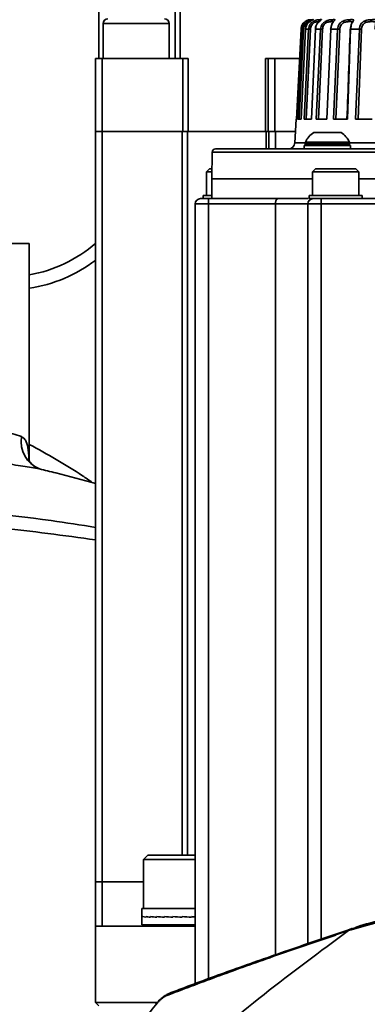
# Model space of a CAD drawing. Header units: millimetres. Extents: x 6316 to 18291, y -19059 to -9021.
# Tile 19 of 146: x 10668 to 10720, y -15743 to -15595. Entities that reach past the tile are written whole.
import ezdxf

# ---------------------------------------------------------------- set-up
doc = ezdxf.new("R2010")
doc.units = ezdxf.units.MM
doc.header["$LTSCALE"] = 10
doc.header["$PDSIZE"] = -1
doc.linetypes.add('CENTER', pattern=[50.8, 31.75, -6.35, 6.35, -6.35])
doc.layers.get('Defpoints').update_dxf_attribs({"true_color": 0x5e5e5e})
doc.layers.add('中心线层', color=1, linetype='CENTER')
doc.dimstyles.new('ISO-25', dxfattribs={"dimscale": 20, "dimtxt": 4, "dimasz": 3.05, "dimexe": 3, "dimexo": 0.625, "dimtad": 1, "dimdec": 0, "dimtxsty": 'Standard', "dimcen": 2.5, "dimclrd": 1, "dimclre": 1, "dimclrt": 4, "dimadec": 1, "dimazin": 2, "dimtfac": 1, "dimtdec": 0, "dimtmove": 0, "dimatfit": 0, "dimfxl": 1, "dimarcsym": 0})

# ---------------------------------------------------------------- blocks, each defined once
blk = doc.blocks.new('*D144')
at = {"layer": 'Defpoints', "color": 0, "linetype": 'ByBlock', "lineweight": 20, "transparency": 16777216}
for p in [(12383.33, -15287.41), (10584.24, -15808.37)]:
    blk.add_point(p, dxfattribs=at)
at = {"layer": '中心线层', "color": 1, "linetype": 'ByBlock', "lineweight": -2, "transparency": 16777216}
blk.add_line((10584.24, -15808.37), (12324.74, -15304.37), dxfattribs=at)
at = {"layer": '中心线层', "color": 1, "linetype": 'ByBlock', "lineweight": 20, "transparency": 16777216}
blk.add_solid([(12321.91, -15294.61), (12327.57, -15314.14), (12383.33, -15287.41)], dxfattribs=at)
at = {"layer": '中心线层', "color": 4, "linetype": 'ByBlock', "lineweight": 20, "transparency": 16777216, "insert": (11439.89, -15505.95), "char_height": 80, "attachment_point": 5, "rotation": 16.1496}
blk.add_mtext('R1873', dxfattribs=at)

msp = doc.modelspace()

# ---------------------------------------------------------------- linework, layer by layer
at = {"color": 7, "linetype": 'Continuous', "lineweight": 35}
for p, q in [((10679.74, -15575.47), (10679.74, -15600.47)), ((10691.24, -15575.47), (10691.24, -15600.47)), ((10692, -15575.47), (10692, -15600.47)), ((10680.35, -15595.22), (10680.35, -15600.47)), ((10690.35, -15595.22), (10680.35, -15595.22)), ((10690.35, -15600.47), (10690.35, -15595.22)), ((10710.21, -15596.05), (10709.52, -15609.62)), ((10709.67, -15609.62), (10710.37, -15596.05)), ((10709.95, -15609.62), (10710.6, -15596.06)), ((10710.37, -15596.05), (10710.21, -15596.05)), ((10710.89, -15596.05), (10710.23, -15609.62)), ((10710.67, -15609.62), (10711.36, -15596.05)), ((10711.36, -15596.05), (10710.89, -15596.05)), ((10710.99, -15609.62), (10711.62, -15596.06)), ((10712.39, -15596.05), (10711.77, -15609.62)), ((10713.16, -15596.05), (10712.39, -15596.05)), ((10712.5, -15609.62), (10713.16, -15596.05)), ((10712.85, -15609.62), (10713.46, -15596.06)), ((10714.68, -15596.05), (10714.11, -15609.62)), ((10715.73, -15596.05), (10714.68, -15596.05)), ((10715.11, -15609.62), (10715.73, -15596.05)), ((10715.48, -15609.62), (10716.05, -15596.06)), ((10717.69, -15596.05), (10717.2, -15609.62)), ((10719, -15596.05), (10717.69, -15596.05)), ((10718.43, -15609.62), (10719, -15596.05)), ((10718.82, -15609.62), (10719.33, -15596.06)), ((10679.24, -15600.47), (10679.24, -15611.47)), ((10680.24, -15611.47), (10680.24, -15600.47)), ((10680.24, -15600.47), (10692.38, -15600.47)), ((10692.38, -15600.47), (10692.38, -15611.47)), ((10693.17, -15600.47), (10693.17, -15611.47)), ((10704.86, -15611.47), (10704.86, -15600.47)), ((10705.24, -15600.47), (10705.24, -15611.47)), ((10706.24, -15611.47), (10706.24, -15600.47)), ((10706.24, -15600.47), (10709.99, -15600.47)), ((10709.48, -15609.62), (10709.29, -15613.18)), ((10709.52, -15609.62), (10709.48, -15609.62)), ((10710.23, -15609.62), (10709.67, -15609.62)), ((10711.77, -15609.62), (10710.67, -15609.62)), ((10714.11, -15609.62), (10712.5, -15609.62)), ((10717.2, -15609.62), (10715.11, -15609.62)), ((10720.95, -15609.62), (10718.43, -15609.62)), ((10679.24, -15724.67), (10679.24, -15611.47)), ((10680.24, -15611.47), (10692.38, -15611.47)), ((10680.24, -15611.47), (10680.24, -15724.67)), ((10692.3, -15720.67), (10692.3, -15611.47)), ((10704.95, -15611.47), (10693.09, -15611.47)), ((10693.09, -15611.47), (10693.09, -15720.67)), ((10693.17, -15611.47), (10704.86, -15611.47)), ((10704.95, -15614.12), (10704.95, -15611.47)), ((10705.34, -15611.47), (10705.34, -15614.12)), ((10706.24, -15611.47), (10709.38, -15611.47)), ((10709.38, -15611.47), (10706.34, -15611.47)), ((10706.34, -15611.47), (10706.34, -15614.12)), ((10716.24, -15611.65), (10712.14, -15611.65)), ((10716.14, -15611.62), (10712.25, -15611.62)), ((10709.29, -15613.18), (10710.85, -15613.18)), ((10710.69, -15613.62), (10710.69, -15614.12)), ((10714.19, -15613.62), (10710.69, -15613.62)), ((10710.84, -15613.22), (10710.84, -15613.42)), ((10717.54, -15613.22), (10710.84, -15613.22)), ((10717.54, -15613.42), (10710.84, -15613.42)), ((10717.52, -15613.1), (10710.87, -15613.1)), ((10717.69, -15613.62), (10714.19, -15613.62)), ((10717.54, -15613.18), (10732.25, -15613.18)), ((10717.54, -15613.42), (10717.54, -15613.22)), ((10717.69, -15614.12), (10717.69, -15613.62)), ((10696.81, -15614.62), (10696.74, -15618.62)), ((10732.24, -15614.62), (10696.81, -15614.62)), ((10696.41, -15617.12), (10695.94, -15617.59)), ((10695.94, -15617.59), (10695.94, -15621.12)), ((10696.76, -15617.59), (10695.94, -15617.59)), ((10696.77, -15617.12), (10696.41, -15617.12)), ((10712.41, -15617.12), (10711.94, -15617.59)), ((10711.94, -15617.59), (10711.94, -15621.12)), ((10718.94, -15617.59), (10711.94, -15617.59)), ((10718.48, -15617.12), (10712.41, -15617.12)), ((10718.94, -15617.59), (10718.48, -15617.12)), ((10718.94, -15621.12), (10718.94, -15617.59)), ((10696.74, -15618.62), (10696.74, -15621.62)), ((10711.94, -15618.62), (10696.74, -15618.62)), ((10732.22, -15618.62), (10718.94, -15618.62)), ((10695.44, -15621.12), (10695.44, -15621.62)), ((10696.74, -15621.12), (10695.44, -15621.12)), ((10711.44, -15621.12), (10711.44, -15621.62)), ((10719.44, -15621.12), (10711.44, -15621.12)), ((10719.44, -15621.62), (10719.44, -15621.12)), ((10694.24, -15622.42), (10696.24, -15622.42)), ((10694.24, -15740.02), (10694.24, -15622.42)), ((10696.24, -15621.62), (10696.24, -15622.42)), ((10696.24, -15621.62), (10706.71, -15621.62)), ((10696.24, -15622.42), (10706.35, -15622.42)), ((10696.24, -15739.29), (10696.24, -15622.42)), ((10706.35, -15622.42), (10711.24, -15622.42)), ((10706.35, -15622.42), (10706.35, -15735.68)), ((10706.71, -15621.62), (10711.26, -15621.62)), ((10711.24, -15622.42), (10713.24, -15622.42)), ((10711.24, -15622.42), (10711.24, -15653.62)), ((10711.44, -15621.62), (10712.04, -15621.62)), ((10713.24, -15621.62), (10713.24, -15622.42)), ((10713.24, -15621.62), (10775.24, -15621.62)), ((10713.24, -15622.42), (10775.24, -15622.42)), ((10713.24, -15622.42), (10713.24, -15733.31)), ((10664.24, -15628.37), (10669.24, -15628.37)), ((10669.24, -15628.37), (10669.24, -15661.16)), ((10711.24, -15653.62), (10711.24, -15733.99)), ((10687.13, -15720.67), (10686.48, -15721.32)), ((10686.48, -15721.32), (10686.48, -15728.67)), ((10694.24, -15721.32), (10686.48, -15721.32)), ((10687.13, -15720.67), (10692.98, -15720.67)), ((10692.98, -15720.67), (10694.24, -15720.67)), ((10679.24, -15724.67), (10680.24, -15724.67)), ((10679.24, -15731.37), (10679.24, -15724.67)), ((10686.48, -15724.67), (10680.24, -15724.67)), ((10680.24, -15731.37), (10680.24, -15724.67)), ((10686.23, -15728.67), (10686.23, -15729.92)), ((10694.24, -15728.67), (10686.23, -15728.67)), ((10686.23, -15729.92), (10686.23, -15730.01)), ((10686.23, -15730.01), (10686.23, -15731.17)), ((10686.38, -15730.01), (10686.38, -15729.92)), ((10686.38, -15729.92), (10686.38, -15730.01)), ((10686.81, -15730.01), (10686.81, -15729.92)), ((10686.81, -15729.92), (10686.81, -15730.01)), ((10687.52, -15730.01), (10687.52, -15729.92)), ((10687.52, -15729.92), (10687.52, -15730.01)), ((10688.46, -15730.01), (10688.46, -15729.92)), ((10688.46, -15729.92), (10688.46, -15730.01)), ((10689.6, -15730.01), (10689.6, -15729.92)), ((10689.6, -15729.92), (10689.6, -15730.01)), ((10690.89, -15730.01), (10690.89, -15729.92)), ((10690.89, -15729.92), (10690.89, -15730.01)), ((10692.27, -15730.01), (10692.27, -15729.92)), ((10692.27, -15729.92), (10692.27, -15729.92)), ((10692.27, -15729.92), (10692.27, -15730.01)), ((10693.68, -15730.01), (10693.68, -15729.92)), ((10693.68, -15729.92), (10693.68, -15730.01)), ((10693.68, -15730.01), (10693.68, -15730.01)), ((10679.24, -15742.87), (10679.24, -15731.37)), ((10694.24, -15731.37), (10679.24, -15731.37)), ((10686.23, -15731.17), (10694.24, -15731.17)), ((10688.98, -15731.17), (10688.98, -15731.37)), ((10718.45, -15731.59), (10717.97, -15731.74)), ((10679.24, -15742.87), (10679.74, -15743.37)), ((10679.24, -15742.87), (10688.44, -15742.87))]:
    msp.add_line(p, q, dxfattribs=at)
at = {"color": 7, "linetype": 'Continuous', "lineweight": 35, "flags": 128}
for points in [[(10710.6, -15596.06), (10710.55, -15596.06), (10710.51, -15596.06), (10710.47, -15596.05), (10710.44, -15596.05), (10710.41, -15596.05), (10710.39, -15596.05), (10710.38, -15596.05), (10710.37, -15596.05)], [(10714.68, -15596.05), (10714.66, -15596.05), (10714.65, -15596.05), (10714.64, -15596.05), (10714.64, -15596.05), (10714.65, -15596.05), (10714.66, -15596.06), (10714.68, -15596.06)], [(10688.55, -15742.94), (10688.35, -15743.06), (10688.28, -15743.14)]]:
    msp.add_lwpolyline(points, dxfattribs=at)
at = {"color": 7, "linetype": 'Continuous', "lineweight": 35}
for centre, radius, start, end in [((10681.1, -15595.22), 0.75, 90, 180), ((10689.6, -15595.22), 0.75, 0, 90), ((10710.57, -15615.8), 19.77, 86.9425, 87.7063), ((10712.81, -15607.99), 11.95, 86.9015, 88.3143), ((10715.51, -15605.92), 9.88, 86.8635, 88.7122), ((10717.67, -15596.23), 0.186, 83.899, 104.515), ((10718.85, -15604.72), 8.67, 86.7887, 89.0003), ((10713.88, -15614.48), 3.32, 121.6817, 155.3978), ((10712.25, -15611.82), 0.2, 90, 121.6817), ((10716.14, -15611.82), 0.2, 58.3183, 90), ((10714.5, -15614.48), 3.32, 24.6022, 58.3183), ((10708.29, -15613.12), 1, 270, 357.0642), ((10711.14, -15613.22), 0.3, 155.3977, 180), ((10711.04, -15613.42), 0.2, 180, 270), ((10717.34, -15613.42), 0.2, 270, 0), ((10717.24, -15613.22), 0.3, 0, 24.6023), ((10697.31, -15614.62), 0.5, 90, 179), ((10695.04, -15622.42), 0.8, 90, 180), ((10712.04, -15622.42), 0.8, 90, 180), ((10665.96, -15613.37), 20, 279.4516, 311.622), ((10665.96, -15613.37), 22, 278.5855, 307.1447), ((10672.41, -15658.28), 4.42, 170.0188, 248.2237), ((10718.98, -15732.64), 1.21, 102.6215, 136.0673), ((10690.85, -15742.76), 1.36, 111.6104, 139.323)]:
    msp.add_arc(centre, radius, start, end, dxfattribs=at)
for centre, major_axis, ratio, start_param, end_param in [((10692.98, -15730.01), (6.75, -0.09), 0.06272, 3.142234, 3.351674), ((10692.98, -15729.92), (6.75, 0), 0.06413, 3.141593, 3.351032), ((10692.98, -15730.01), (6.75, -0.18), 0.058551, 3.352367, 3.561806), ((10692.98, -15729.92), (6.75, -0.09), 0.062717, 3.351872, 3.561311), ((10692.98, -15730.01), (6.75, -0.26), 0.051816, 3.562232, 3.771672), ((10692.98, -15729.92), (6.75, -0.18), 0.058546, 3.562004, 3.771444), ((10692.98, -15730.01), (6.75, -0.32), 0.042823, 3.771758, 3.981198), ((10692.98, -15729.92), (6.75, -0.26), 0.051808, 3.771869, 3.981309), ((10692.98, -15730.01), (6.75, -0.38), 0.031977, 3.980931, 4.190371), ((10692.98, -15729.92), (6.75, -0.32), 0.042814, 3.981395, 4.190834), ((10692.98, -15730.01), (6.75, -0.41), 0.019756, 4.189798, 4.399238), ((10692.98, -15729.92), (6.75, -0.38), 0.031966, 4.190567, 4.400007), ((10692.98, -15730.01), (6.75, -0.43), 0.006689, 4.398459, 4.607899), ((10692.98, -15729.92), (6.75, -0.41), 0.019744, 4.399434, 4.608874), ((10692.98, -15730.01), (6.75, -0.43), 0.006664, 1.466699, 1.676138), ((10692.98, -15729.92), (6.75, -0.43), 0.006676, 4.608095, 4.817535), ((10692.98, -15730.01), (6.75, -0.41), 0.019732, 1.383442, 1.467478), ((10692.98, -15729.92), (6.75, -0.43), 0.006676, 1.382664, 1.466502)]:
    msp.add_ellipse(centre, major_axis=major_axis, ratio=ratio, start_param=start_param, end_param=end_param, dxfattribs=at)
for points, knots in [([(10710.21, -15596.05), (10710.23, -15595.91), (10710.26, -15595.66), (10710.43, -15595.3), (10710.67, -15595.02), (10710.95, -15594.81), (10711.22, -15594.69), (10711.45, -15594.64), (10711.6, -15594.62), (10711.65, -15594.62), (10711.6, -15594.62), (10711.45, -15594.64), (10711.22, -15594.69), (10710.95, -15594.81), (10710.67, -15595.02), (10710.43, -15595.3), (10710.26, -15595.66), (10710.23, -15595.91), (10710.21, -15596.05)], [0, 0, 0, 0, 0.065647, 0.125115, 0.190424, 0.25031, 0.313685, 0.37539, 0.437775, 0.49987, 0.56235, 0.625033, 0.68661, 0.749871, 0.809678, 0.874915, 0.934365, 1, 1, 1, 1]), ([(10710.37, -15596.05), (10710.39, -15595.91), (10710.42, -15595.66), (10710.6, -15595.3), (10710.85, -15595.02), (10711.15, -15594.81), (10711.46, -15594.69), (10711.73, -15594.64), (10711.94, -15594.62), (10712.05, -15594.62), (10712.06, -15594.62), (10711.97, -15594.64), (10711.79, -15594.69), (10711.56, -15594.81), (10711.31, -15595.02), (10711.1, -15595.3), (10710.94, -15595.66), (10710.91, -15595.91), (10710.89, -15596.05)], [0, 0, 0, 0, 0.065648, 0.125115, 0.190424, 0.25031, 0.313685, 0.37539, 0.437775, 0.49987, 0.56235, 0.625033, 0.68661, 0.749871, 0.809678, 0.874915, 0.934365, 1, 1, 1, 1]), ([(10710.6, -15596.06), (10710.61, -15595.96), (10710.63, -15595.76), (10710.75, -15595.48), (10710.92, -15595.24), (10711.13, -15595.06), (10711.35, -15594.97), (10711.53, -15594.93), (10711.67, -15594.92), (10711.75, -15594.92), (10711.76, -15594.92), (10711.76, -15594.92)], [0, 0, 0, 0, 0.115238, 0.226887, 0.340982, 0.453307, 0.557533, 0.679959, 0.773284, 0.906232, 1, 1, 1, 1]), ([(10711.89, -15594.67), (10711.89, -15594.67), (10711.9, -15594.66), (10711.82, -15594.69), (10711.64, -15594.76), (10711.42, -15594.92), (10711.21, -15595.14), (10711.05, -15595.39), (10710.93, -15595.69), (10710.9, -15595.93), (10710.89, -15596.05)], [0, 0, 0, 0, 0.006273, 0.146518, 0.288138, 0.475349, 0.587891, 0.713528, 0.850941, 1, 1, 1, 1]), ([(10711.36, -15596.05), (10711.38, -15595.91), (10711.41, -15595.66), (10711.6, -15595.3), (10711.85, -15595.02), (10712.18, -15594.81), (10712.51, -15594.69), (10712.82, -15594.64), (10713.08, -15594.62), (10713.24, -15594.62), (10713.31, -15594.62), (10713.28, -15594.64), (10713.16, -15594.69), (10712.98, -15594.81), (10712.77, -15595.02), (10712.58, -15595.3), (10712.44, -15595.66), (10712.41, -15595.91), (10712.39, -15596.05)], [0, 0, 0, 0, 0.065648, 0.125115, 0.190424, 0.25031, 0.313685, 0.37539, 0.437775, 0.49987, 0.56235, 0.625033, 0.68661, 0.749871, 0.809678, 0.874915, 0.934365, 1, 1, 1, 1]), ([(10711.63, -15594.62), (10711.61, -15594.63), (10711.58, -15594.63), (10711.54, -15594.64), (10711.53, -15594.65)], [0, 0, 0, 0, 0.486816, 1, 1, 1, 1]), ([(10711.62, -15596.06), (10711.64, -15595.96), (10711.66, -15595.76), (10711.78, -15595.48), (10711.96, -15595.24), (10712.19, -15595.06), (10712.43, -15594.97), (10712.64, -15594.93), (10712.83, -15594.92), (10712.96, -15594.92), (10713.02, -15594.91), (10713.02, -15594.92), (10713.02, -15594.93)], [0, 0, 0, 0, 0.106001, 0.208701, 0.313651, 0.416973, 0.512845, 0.625457, 0.711302, 0.833594, 0.949132, 1, 1, 1, 1]), ([(10713.03, -15594.8), (10713.03, -15594.8), (10713.03, -15594.79), (10712.98, -15594.82), (10712.87, -15594.91), (10712.67, -15595.13), (10712.5, -15595.43), (10712.4, -15595.76), (10712.38, -15595.95), (10712.38, -15596.05)], [0, 0, 0, 0, 0.012887, 0.1269525, 0.2778383, 0.4718219, 0.7128223, 0.8508943, 1, 1, 1, 1]), ([(10713.16, -15596.05), (10713.18, -15595.91), (10713.21, -15595.66), (10713.4, -15595.3), (10713.65, -15595.02), (10713.99, -15594.81), (10714.34, -15594.69), (10714.68, -15594.64), (10714.98, -15594.62), (10715.2, -15594.62), (10715.33, -15594.62), (10715.36, -15594.64), (10715.3, -15594.69), (10715.17, -15594.81), (10715, -15595.02), (10714.84, -15595.3), (10714.72, -15595.66), (10714.69, -15595.91), (10714.68, -15596.05)], [0, 0, 0, 0, 0.065648, 0.125115, 0.190424, 0.25031, 0.313685, 0.37539, 0.437775, 0.49987, 0.56235, 0.625033, 0.68661, 0.749871, 0.809678, 0.874915, 0.934365, 1, 1, 1, 1]), ([(10713.46, -15596.06), (10713.47, -15595.96), (10713.49, -15595.76), (10713.61, -15595.48), (10713.79, -15595.24), (10714.03, -15595.06), (10714.3, -15594.97), (10714.54, -15594.93), (10714.76, -15594.92), (10714.93, -15594.92), (10715.04, -15594.92), (10715.09, -15594.92), (10715.08, -15594.94), (10715.08, -15594.95)], [0, 0, 0, 0, 0.098239, 0.193418, 0.290682, 0.386438, 0.475289, 0.579655, 0.659214, 0.772549, 0.872278, 0.969616, 1, 1, 1, 1]), ([(10715.08, -15594.95), (10715.08, -15594.95), (10715.08, -15594.97), (10715.01, -15595.06), (10714.91, -15595.23), (10714.81, -15595.48), (10714.74, -15595.76), (10714.72, -15595.96), (10714.71, -15596.06)], [0, 0, 0, 0, 0.120219, 0.291074, 0.467719, 0.642592, 0.82131, 1, 1, 1, 1]), ([(10715.73, -15596.05), (10715.75, -15595.91), (10715.78, -15595.66), (10715.95, -15595.3), (10716.21, -15595.02), (10716.54, -15594.81), (10716.91, -15594.69), (10717.27, -15594.64), (10717.61, -15594.62), (10717.87, -15594.62), (10718.06, -15594.62), (10718.15, -15594.64), (10718.15, -15594.69), (10718.07, -15594.81), (10717.95, -15595.02), (10717.83, -15595.3), (10717.73, -15595.66), (10717.71, -15595.91), (10717.69, -15596.05)], [0, 0, 0, 0, 0.065647, 0.125115, 0.190424, 0.25031, 0.313685, 0.37539, 0.437775, 0.49987, 0.56235, 0.625033, 0.68661, 0.749871, 0.809678, 0.874915, 0.934365, 1, 1, 1, 1]), ([(10716.05, -15596.06), (10716.06, -15595.96), (10716.08, -15595.76), (10716.2, -15595.48), (10716.38, -15595.24), (10716.63, -15595.06), (10716.91, -15594.97), (10717.16, -15594.93), (10717.42, -15594.92), (10717.63, -15594.92), (10717.79, -15594.92), (10717.89, -15594.93), (10717.9, -15594.96), (10717.91, -15594.97)], [0, 0, 0, 0, 0.0923114, 0.1817478, 0.2731438, 0.363122, 0.4466124, 0.5446817, 0.61944, 0.7259377, 0.8266553, 0.9122527, 1, 1, 1, 1]), ([(10717.91, -15594.97), (10717.9, -15595), (10717.9, -15595.06), (10717.83, -15595.24), (10717.75, -15595.48), (10717.69, -15595.76), (10717.68, -15595.96), (10717.67, -15596.06)], [0, 0, 0, 0, 0.201716, 0.398321, 0.595961, 0.797911, 1, 1, 1, 1]), ([(10719, -15596.05), (10719.01, -15595.91), (10719.04, -15595.66), (10719.21, -15595.3), (10719.45, -15595.02), (10719.78, -15594.81), (10720.15, -15594.69), (10720.53, -15594.64), (10720.89, -15594.62), (10721.2, -15594.62), (10721.43, -15594.62), (10721.58, -15594.64), (10721.64, -15594.69), (10721.62, -15594.81), (10721.55, -15595.02), (10721.46, -15595.3), (10721.39, -15595.66), (10721.37, -15595.91), (10721.36, -15596.05)], [0, 0, 0, 0, 0.065647, 0.125115, 0.190424, 0.25031, 0.313685, 0.37539, 0.437775, 0.49987, 0.56235, 0.625033, 0.68661, 0.749871, 0.809678, 0.874915, 0.934365, 1, 1, 1, 1]), ([(10719.33, -15596.06), (10719.34, -15595.96), (10719.36, -15595.76), (10719.48, -15595.48), (10719.65, -15595.24), (10719.9, -15595.06), (10720.18, -15594.97), (10720.46, -15594.93), (10720.73, -15594.92), (10720.99, -15594.92), (10721.19, -15594.92), (10721.32, -15594.93), (10721.4, -15594.96), (10721.41, -15595.03), (10721.41, -15595.07)], [0, 0, 0, 0, 0.084856, 0.167069, 0.251083, 0.333794, 0.410541, 0.50069, 0.56941, 0.667307, 0.765195, 0.833992, 0.91718, 1, 1, 1, 1]), ([(10717.63, -15596.05), (10717.55, -15598.29), (10717.39, -15602.82), (10717.22, -15607.34), (10717.13, -15609.62)], [0, 0, 0, 0, 0.495282, 1, 1, 1, 1]), ([(10732.24, -15614.12), (10730.54, -15614.12), (10727.11, -15614.12), (10722.15, -15614.12), (10717.36, -15614.12), (10712.86, -15614.12), (10708.76, -15614.12), (10705.18, -15614.12), (10702.22, -15614.12), (10699.92, -15614.12), (10698.35, -15614.12), (10697.45, -15614.12), (10697.38, -15614.12), (10697.35, -15614.12)], [0, 0, 0, 0, 0.086288, 0.174818, 0.265434, 0.359194, 0.453867, 0.549271, 0.644683, 0.739357, 0.833109, 0.923732, 1, 1, 1, 1]), ([(10695.04, -15621.62), (10695.06, -15621.62), (10695.09, -15621.62), (10695.23, -15621.62), (10695.39, -15621.62), (10695.58, -15621.62), (10695.86, -15621.62), (10696.09, -15621.62), (10696.24, -15621.62)], [0, 0, 0, 0, 0.239443, 0.369579, 0.5, 0.630136, 0.760557, 1, 1, 1, 1]), ([(10706.71, -15621.62), (10706.67, -15621.64), (10706.58, -15621.66), (10706.47, -15621.8), (10706.41, -15621.97), (10706.38, -15622.11), (10706.35, -15622.27), (10706.35, -15622.37), (10706.35, -15622.42)], [0, 0, 0, 0, 0.249951, 0.499298, 0.63273, 0.760142, 0.882283, 1, 1, 1, 1]), ([(10712.04, -15621.62), (10712.06, -15621.62), (10712.09, -15621.62), (10712.23, -15621.62), (10712.39, -15621.62), (10712.58, -15621.62), (10712.86, -15621.62), (10713.09, -15621.62), (10713.24, -15621.62)], [0, 0, 0, 0, 0.239443, 0.369579, 0.5, 0.630136, 0.760557, 1, 1, 1, 1]), ([(10664.24, -15656.27), (10664.55, -15656.38), (10665.42, -15656.69), (10666.81, -15657.11), (10667.64, -15657.38), (10668.05, -15657.52)], [0, 0, 0, 0, 0.2195815, 0.611609, 1, 1, 1, 1]), ([(10668.05, -15657.52), (10668.21, -15657.6), (10668.44, -15657.73), (10668.8, -15658.26), (10669.08, -15659.23), (10669.17, -15660.25), (10669.19, -15660.85), (10669.19, -15660.86)], [0, 0, 0, 0, 0.1766, 0.266469, 0.589609, 0.989247, 1, 1, 1, 1]), ([(10669.24, -15658.69), (10671.97, -15660.18), (10675.22, -15661.96), (10678.24, -15664.09), (10678.73, -15664.43)], [0, 0, 0, 0, 0.838255, 1, 1, 1, 1]), ([(10670.77, -15662.39), (10669.97, -15662.26), (10668.37, -15661.99), (10665.66, -15661.57), (10663.97, -15661.27), (10663.36, -15661.16)], [0, 0, 0, 0, 0.383713, 0.777951, 1, 1, 1, 1]), ([(10670.86, -15662.41), (10670.82, -15662.4), (10670.64, -15662.36), (10670.12, -15662.13), (10669.51, -15661.6), (10669.19, -15661.12), (10669.09, -15660.85), (10669.1, -15660.87), (10669.1, -15660.87)], [0, 0, 0, 0, 0.058553, 0.286463, 0.576324, 0.800233, 0.955854, 1, 1, 1, 1]), ([(10679.24, -15664.57), (10677.25, -15664.03), (10674.45, -15663.28), (10671.59, -15662.59), (10670.77, -15662.39)], [0, 0, 0, 0, 0.713588, 1, 1, 1, 1]), ([(10649.24, -15668.01), (10649.9, -15668.05), (10657.69, -15668.42), (10667.72, -15669.42), (10677.01, -15670.85), (10679.24, -15671.2)], [0, 0, 0, 0, 0.0657105, 0.7751337, 1, 1, 1, 1]), ([(10679.24, -15673.09), (10674.43, -15672.43), (10664.47, -15671.07), (10654.43, -15670.32), (10649.24, -15669.94)], [0, 0, 0, 0, 0.482841, 1, 1, 1, 1]), ([(10729.55, -15729.5), (10727.63, -15729.71), (10723.8, -15730.14), (10720.01, -15731.24), (10718.11, -15731.8)], [0, 0, 0, 0, 0.49865, 1, 1, 1, 1]), ([(10729.22, -15729.22), (10728.45, -15729.3), (10726.39, -15729.52), (10723.03, -15730.24), (10720.25, -15730.94), (10718.74, -15731.45), (10718.56, -15731.52)], [0, 0, 0, 0, 0.214932, 0.578705, 0.949936, 1, 1, 1, 1]), ([(10717.38, -15732.03), (10717.38, -15732.03), (10716.58, -15732.3), (10712.58, -15733.65), (10705.9, -15735.95), (10697.48, -15738.96), (10692.37, -15740.9), (10689.82, -15741.88)], [0, 0, 0, 0, 0.000001, 0.084157, 0.420789, 0.7104, 1, 1, 1, 1]), ([(10717.88, -15731.73), (10714.65, -15732.82), (10708.58, -15734.88), (10700.19, -15737.83), (10694.24, -15739.99), (10691.13, -15741.19), (10690.35, -15741.49)], [0, 0, 0, 0, 0.341814, 0.641853, 0.909304, 1, 1, 1, 1]), ([(10717.38, -15732.03), (10713.1, -15735.19), (10704.46, -15741.54), (10696.3, -15748.5), (10692.18, -15752.01)], [0, 0, 0, 0, 0.496182, 1, 1, 1, 1]), ([(10717.38, -15732.03), (10717.46, -15731.97), (10717.62, -15731.83), (10717.82, -15731.73), (10717.94, -15731.71), (10717.96, -15731.71)], [0, 0, 0, 0, 0.45039, 0.900781, 1, 1, 1, 1]), ([(10718.11, -15731.8), (10717.87, -15731.87), (10717.62, -15731.95), (10717.38, -15732.03), (10717.38, -15732.03)], [0, 0, 0, 0, 0.99995, 1, 1, 1, 1]), ([(10690.37, -15741.5), (10690.29, -15741.53), (10690.01, -15741.63), (10689.56, -15741.93), (10688.97, -15742.4), (10688.54, -15742.83), (10688.34, -15743.08), (10688.28, -15743.14)], [0, 0, 0, 0, 0.097522, 0.334483, 0.619055, 0.901938, 1, 1, 1, 1]), ([(10689.82, -15741.88), (10689.77, -15741.9), (10689.66, -15741.95), (10689.43, -15742.1), (10689.15, -15742.33), (10688.83, -15742.62), (10688.64, -15742.83), (10688.55, -15742.94)], [0, 0, 0, 0, 0.140037, 0.29316, 0.47985, 0.724084, 1, 1, 1, 1]), ([(10688.55, -15742.94), (10687.85, -15743.78), (10685.93, -15746.09), (10684.04, -15748.43), (10682.85, -15749.92)], [0, 0, 0, 0, 0.364984, 1, 1, 1, 1])]:
    msp.add_open_spline(points, degree=3, knots=knots, dxfattribs=at)
for points in [[(10679.24, -15600.47), (10679.26, -15600.47), (10679.29, -15600.47), (10679.52, -15600.47), (10679.85, -15600.47), (10680.11, -15600.47), (10680.24, -15600.47)], [(10692.38, -15600.47), (10692.45, -15600.47), (10692.61, -15600.47), (10692.82, -15600.47), (10693.02, -15600.47), (10693.12, -15600.47), (10693.17, -15600.47)], [(10704.86, -15600.47), (10704.91, -15600.47), (10705.03, -15600.47), (10705.15, -15600.47), (10705.23, -15600.47), (10705.24, -15600.47), (10705.24, -15600.47)], [(10705.24, -15600.47), (10705.26, -15600.47), (10705.29, -15600.47), (10705.52, -15600.47), (10705.85, -15600.47), (10706.11, -15600.47), (10706.24, -15600.47)], [(10679.24, -15611.47), (10679.26, -15611.47), (10679.29, -15611.47), (10679.52, -15611.47), (10679.85, -15611.47), (10680.11, -15611.47), (10680.24, -15611.47)], [(10693.17, -15611.47), (10693.12, -15611.47), (10693.02, -15611.47), (10692.82, -15611.47), (10692.61, -15611.47), (10692.45, -15611.47), (10692.38, -15611.47)], [(10705.24, -15611.47), (10705.24, -15611.47), (10705.23, -15611.47), (10705.15, -15611.47), (10705.03, -15611.47), (10704.91, -15611.47), (10704.86, -15611.47)], [(10705.24, -15611.47), (10705.26, -15611.47), (10705.29, -15611.47), (10705.52, -15611.47), (10705.85, -15611.47), (10706.11, -15611.47), (10706.24, -15611.47)], [(10714.59, -15611.62), (10714.59, -15611.62), (10714.57, -15611.62), (10714.48, -15611.62), (10714.35, -15611.62), (10714.19, -15611.62), (10714.04, -15611.62), (10713.9, -15611.62), (10713.81, -15611.62), (10713.8, -15611.62), (10713.79, -15611.62)]]:
    msp.add_open_spline(points, degree=3, dxfattribs=at)
at = {"layer": '中心线层', "color": 1, "linetype": 'ByBlock', "lineweight": 20}
msp.add_circle((10584.24, -15808.37), 500, dxfattribs=at)

# ---------------------------------------------------------------- dimensions: what is measured, and where the dimension line sits
dim = msp.add_radius_dim(center=(10584.24, -15808.37), mpoint=(12383.33, -15287.41), dimstyle='ISO-25', dxfattribs=at)
dim.commit()
dim.dimension.update_dxf_attribs({"geometry": '*D144', "text_midpoint": (11439.89, -15505.95)})

doc.saveas('drawing.dxf')
